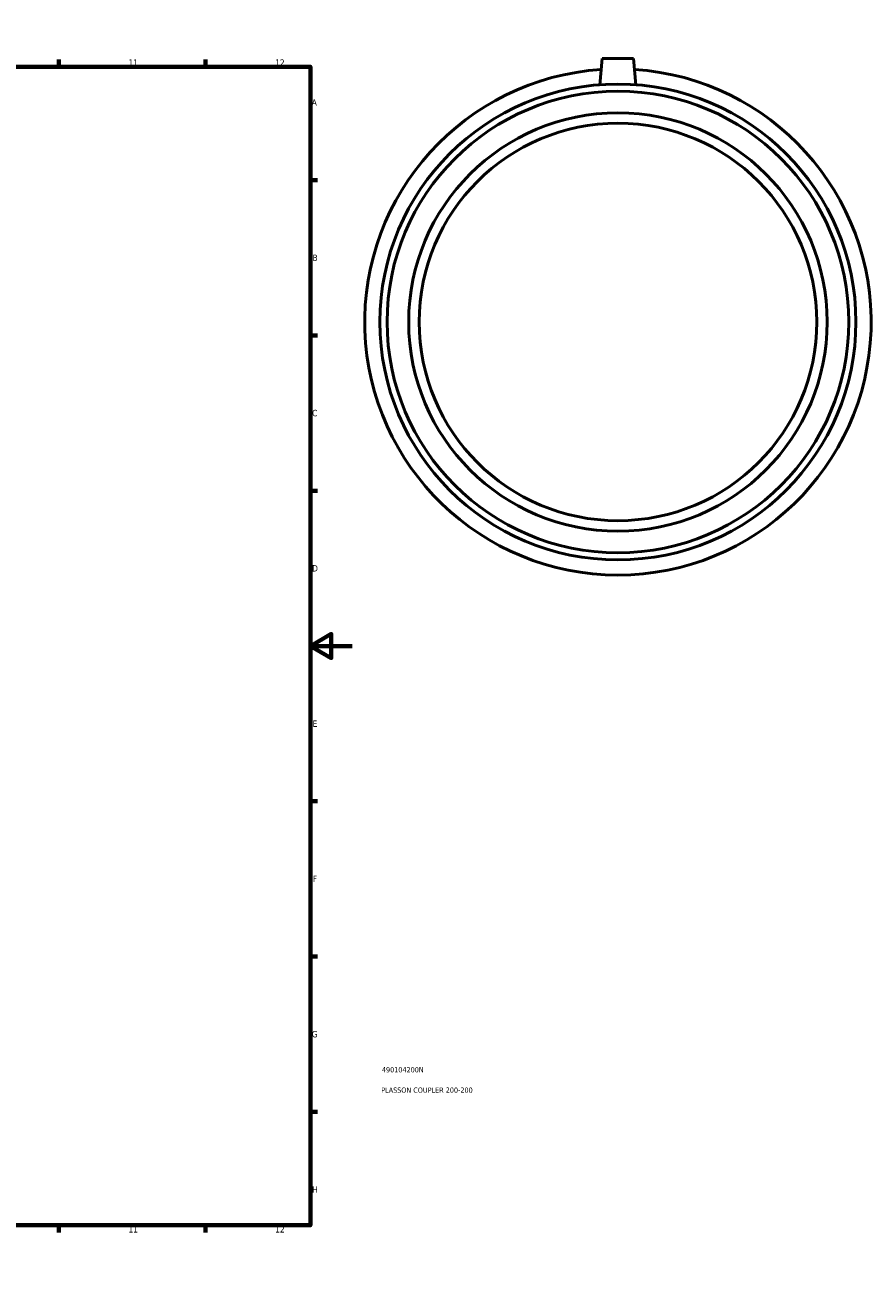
# Model space of a CAD drawing. Header units: millimetres. Extents: x -202 to 1089, y -254 to 1175.
# Tile 4 of 5: x 685 to 1089, y 0 to 594. Entities that reach past the tile are written whole.
import ezdxf

# ---------------------------------------------------------------- set-up
doc = ezdxf.new("R2010")
doc.units = ezdxf.units.MM
for name, color, linetype, lineweight in [('Border (ANSI)', 7, 'Continuous', 70), ('Title (ISO)', 7, 'Continuous', 50), ('Visible (ANSI)', 7, 'Continuous', 50)]:
    doc.layers.add(name, color=color, linetype=linetype, lineweight=lineweight)
doc.styles.add('Note Text (ANSI)', font='tahoma.ttf')
doc.styles.add('Note Text (ISO)', font='tahoma.ttf')

# ---------------------------------------------------------------- blocks, each defined once
blk = doc.blocks.new('Borders Default Border')
at = {"layer": 'Border (ANSI)'}
for p, q in [((70.08, 574), (70.08, 577.45)), ((140.17, 574), (140.17, 577.45)), ((210.25, 574), (210.25, 577.45)), ((280.33, 574), (280.33, 577.45)), ((350.42, 574), (350.42, 577.45)), ((490.58, 574), (490.58, 577.45)), ((560.67, 574), (560.67, 577.45)), ((630.75, 574), (630.75, 577.45)), ((700.83, 574), (700.83, 577.45)), ((770.92, 574), (770.92, 577.45)), ((20, 519.75), (16.55, 519.75)), ((821, 519.75), (824.45, 519.75)), ((20, 445.5), (16.55, 445.5)), ((821, 445.5), (824.45, 445.5)), ((20, 371.25), (16.55, 371.25)), ((821, 371.25), (824.45, 371.25)), ((20, 222.75), (16.55, 222.75)), ((821, 222.75), (824.45, 222.75)), ((20, 148.5), (16.55, 148.5)), ((821, 148.5), (824.45, 148.5)), ((20, 74.25), (16.55, 74.25)), ((821, 74.25), (824.45, 74.25)), ((70.08, 20), (70.08, 16.55)), ((140.17, 20), (140.17, 16.55)), ((210.25, 20), (210.25, 16.55)), ((280.33, 20), (280.33, 16.55)), ((350.42, 20), (350.42, 16.55)), ((490.58, 20), (490.58, 16.55)), ((560.67, 20), (560.67, 16.55)), ((630.75, 20), (630.75, 16.55)), ((700.83, 20), (700.83, 16.55)), ((770.92, 20), (770.92, 16.55))]:
    blk.add_line(p, q, dxfattribs=at)
at = {"layer": 'Border (ANSI)', "flags": 128}
for points in [[(420.5, 594), (420.5, 574), (414.73, 584), (426.27, 584), (420.5, 574)], [(20, 20), (20, 574), (821, 574), (821, 20), (20, 20)], [(0, 297), (20, 297), (10, 302.77), (10, 291.23), (20, 297)], [(841, 297), (821, 297), (831, 302.77), (831, 291.23), (821, 297)], [(420.5, 0), (420.5, 20), (414.73, 10), (426.27, 10), (420.5, 20)]]:
    blk.add_lwpolyline(points, dxfattribs=at)
at = {"layer": 'Border (ANSI)', "color": 230, "true_color": 0xff0080, "attachment_point": 7, "style": 'Note Text (ANSI)'}
for s, insert, char_height in [('1', (34.35, 574.4), 3.05), ('2', (104.2, 574.4), 3.05), ('3', (174.26, 574.34), 3.05), ('4', (244.23, 574.4), 3.05), ('5', (314.48, 574.34), 3.05), ('6', (384.49, 574.34), 3.05), ('7', (454.6, 574.4), 3.05), ('8', (524.63, 574.33), 3.05), ('9', (594.7, 574.34), 3.05), ('10', (663.96, 574.34), 3.048), ('11', (734.04, 574.4), 3.048), ('12', (804.13, 574.4), 3.048), ('A', (16.78, 555.35), 3.05), ('A', (821.63, 555.35), 3.05), ('B', (17.15, 481.1), 3.05), ('B', (821.99, 481.1), 3.05), ('C', (16.95, 406.8), 3.05), ('C', (821.8, 406.8), 3.05), ('D', (16.96, 332.6), 3.05), ('D', (821.81, 332.6), 3.05), ('E', (17.21, 258.35), 3.05), ('E', (822.05, 258.35), 3.05), ('F', (17.29, 184.1), 3.05), ('F', (822.14, 184.1), 3.05), ('G', (16.81, 109.79), 3.05), ('G', (821.66, 109.79), 3.05), ('H', (16.97, 35.6), 3.05), ('H', (821.81, 35.6), 3.05), ('1', (34.35, 16.55), 3.05), ('2', (104.2, 16.55), 3.05), ('3', (174.26, 16.49), 3.05), ('4', (244.23, 16.55), 3.05), ('5', (314.48, 16.49), 3.05), ('6', (384.49, 16.49), 3.05), ('7', (454.6, 16.55), 3.05), ('8', (524.63, 16.48), 3.05), ('9', (594.7, 16.49), 3.05), ('10', (663.96, 16.49), 3.048), ('11', (734.04, 16.55), 3.048), ('12', (804.13, 16.55), 3.048)]:
    blk.add_mtext(s, dxfattribs=dict(at, insert=insert, char_height=char_height))
blk = doc.blocks.new('Title Blocks ISO')
at = {"layer": 'Title (ISO)', "color": 232, "true_color": 0xca0064, "style": 'Note Text (ISO)'}
for tag, p in [('PART_NUMBER_001', (34.16, 73.13)), ('DESCRIPTION_001', (33.84, 63.4))]:
    blk.add_attdef(tag, p, '', height=2.5, dxfattribs=at)

msp = doc.modelspace()

# ---------------------------------------------------------------- linework, layer by layer
at = {"layer": 'Visible (ANSI)'}
for p, q in [((960.464, 577.927), (959.363, 565.342)), ((960.464, 577.927), (975.464, 577.927)), ((975.464, 577.927), (976.565, 565.342))]:
    msp.add_line(p, q, dxfattribs=at)
for radius in [113.74, 110.328, 100, 95]:
    msp.add_circle((967.964, 451.927), radius, dxfattribs=at)
msp.add_arc((967.964, 451.927), 121, 93.772113, 86.227887, dxfattribs=at)

# ---------------------------------------------------------------- block references
msp.add_blockref('Borders Default Border', (0, 0))
msp.add_blockref('Title Blocks ISO', (821, 20)).add_auto_attribs({'PART_NUMBER_001': '490104200N', 'DESCRIPTION_001': 'PLASSON COUPLER 200-200'})

doc.saveas('drawing.dxf')
